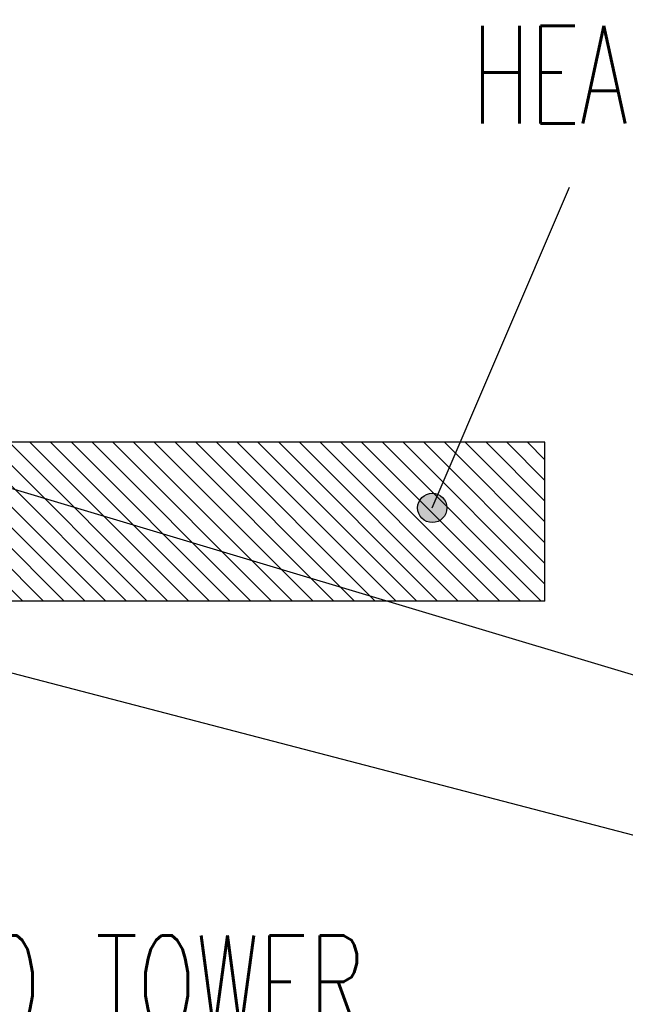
# Model space of a CAD drawing. Extents: x -1809 to 6113, y -4129 to 1471.
# Tile 129 of 197: x 3401 to 3525, y -2889 to -2688. Entities that reach past the tile are written whole.
import ezdxf

# ---------------------------------------------------------------- set-up
doc = ezdxf.new("R2010")
doc.units = 0
doc.layers.get('0').update_dxf_attribs({"linetype": 'CONTINUOUS'})
doc.layers.add('1', color=7, linetype='CONTINUOUS')
doc.styles.add('CONVERTER_1', font='txt.shx', dxfattribs={"width": 0.63})
doc.dimstyles.get("Standard").update_dxf_attribs({"dimtxt": 0.18, "dimasz": 0.18, "dimexe": 0.18, "dimexo": 0.0625, "dimgap": 0.09, "dimtad": 0, "dimtih": 1, "dimtoh": 1, "dimdec": 4, "dimzin": 0, "dimtxsty": 'STANDARD', "dimcen": 0.09, "dimazin": 3, "dimtfac": 1, "dimtdec": 4, "dimtofl": 0, "dimtmove": 0, "dimatfit": 3, "dimtolj": 1, "dimtzin": 0})

# ---------------------------------------------------------------- blocks, each defined once
blk = doc.blocks.new('Z-STACK', base_point=(-660.97, -2918.36))
at = {"layer": '1', "linetype": 'CONTINUOUS'}
h = blk.add_hatch(dxfattribs=at)
h.set_pattern_fill('USER', color=1, scale=3, angle=135, pattern_type=0)
h.set_pattern_definition([(135, (-1117.57, -6268.1354), (-2.1213203, -2.1213203), [])])
h.paths.add_polyline_path([(3508.57, -2774.54), (3381.57, -2774.54), (3381.57, -2807.04), (3508.57, -2807.04)])
at = {"layer": '1'}
h = blk.add_hatch(color=1, dxfattribs=at)
edge = h.paths.add_edge_path()
edge.add_arc((3485.53, -2787.95), 3, -180, 180)
at = {"color": 1, "linetype": 'CONTINUOUS'}
for p, q in [((3508.57, -2774.54), (3381.57, -2774.54)), ((3508.57, -2807.04), (3508.57, -2774.54)), ((3508.57, -2807.04), (3381.57, -2807.04))]:
    blk.add_line(p, q, dxfattribs=at)
at = {"layer": '1', "color": 1}
blk.add_circle((3485.53, -2787.95), 3, dxfattribs=at)
at = {"layer": '1', "color": 1, "char_height": 20, "attachment_point": 7, "style": 'CONVERTER_1'}
for s, insert in [('HEADPLATE / RING CARRIER', (3493.66, -2716.01)), ('12" WAFER PROBER INTERFACE WITH POGO TOWER', (3025.75, -2895.39))]:
    blk.add_mtext(s, dxfattribs=dict(at, insert=insert))
at = {"layer": '1', "color": 1, "linetype": 'CONTINUOUS', "has_arrowhead": 0}
for points in [[(3485.53, -2787.95), (3513.58, -2722.36)], [(3349.52, -2769.04), (3567.23, -2834.26)], [(3330.81, -2803.84), (3581.55, -2869.19)]]:
    blk.add_leader(points, dimstyle='Standard', dxfattribs=at)

msp = doc.modelspace()

# ---------------------------------------------------------------- block references
at = {"layer": '1'}
msp.add_blockref('Z-STACK', (-660.97, -2918.36), dxfattribs=at)

doc.saveas('drawing.dxf')
